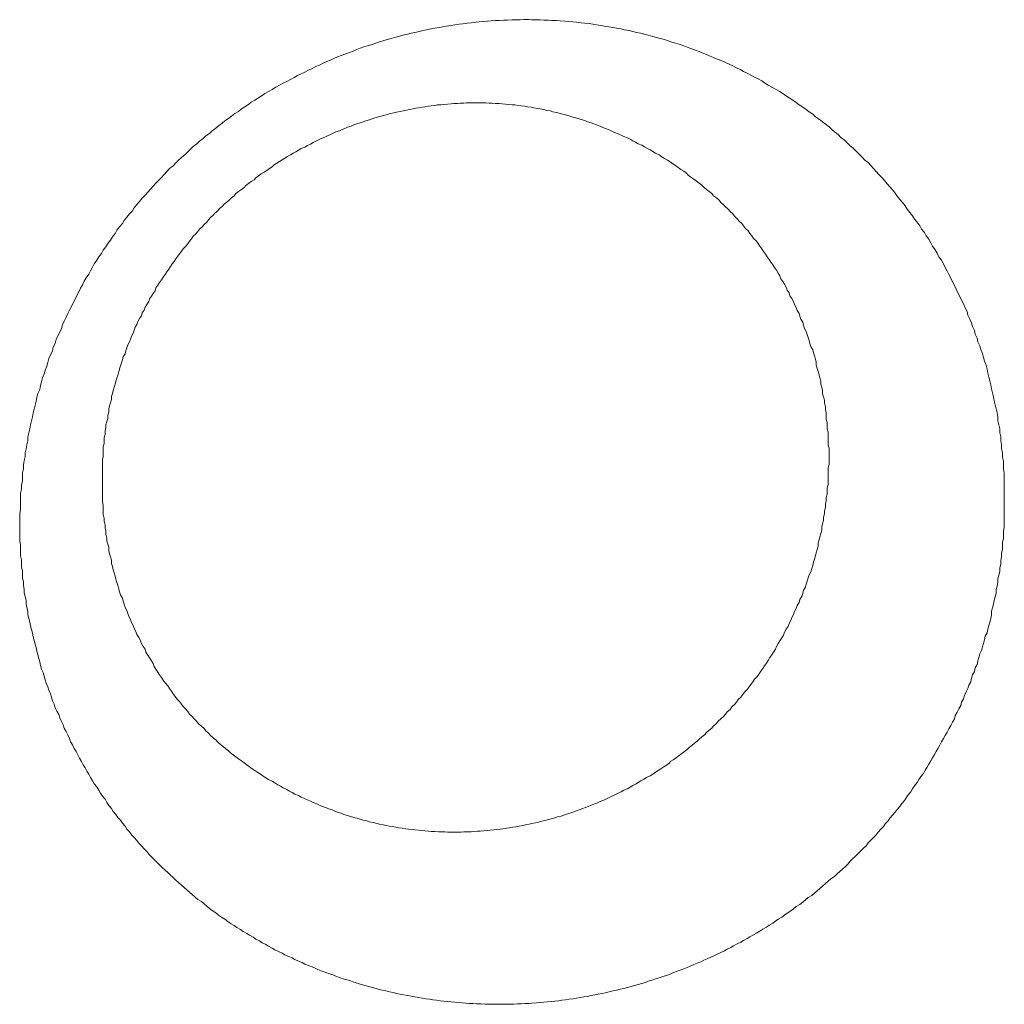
# Model space of a CAD drawing. Header units: millimetres. Extents: x -2274 to 12297, y -16157 to 26321.
# Tile 238 of 256: x -489.6 to -488.52, y -846.06 to -844.98. Entities that reach past the tile are written whole.
import ezdxf

# ---------------------------------------------------------------- set-up
doc = ezdxf.new("R2010")
doc.units = ezdxf.units.MM

msp = doc.modelspace()

# ---------------------------------------------------------------- linework, layer by layer
at = {"color": 253, "lineweight": 13}
for points in [[(-488.5195, -845.5103, 0), (-488.5195, -845.5058, 0), (-488.5195, -845.5013, 0), (-488.5195, -845.4969, 0), (-488.5195, -845.4924, 0), (-488.5195, -845.4879, 0), (-488.5195, -845.4835, 0), (-488.5195, -845.479, 0), (-488.5205, -845.4746, 0), (-488.5205, -845.4701, 0), (-488.5205, -845.4656, 0), (-488.5215, -845.4612, 0), (-488.5215, -845.4567, 0), (-488.5225, -845.4523, 0), (-488.5225, -845.4478, 0), (-488.5235, -845.4434, 0), (-488.5235, -845.439, 0), (-488.5245, -845.4345, 0), (-488.5245, -845.4301, 0), (-488.5255, -845.4257, 0), (-488.5265, -845.4213, 0), (-488.5265, -845.4169, 0), (-488.5275, -845.4124, 0), (-488.5285, -845.408, 0), (-488.5295, -845.4036, 0), (-488.5305, -845.3993, 0), (-488.5315, -845.3949, 0), (-488.5325, -845.3905, 0), (-488.5335, -845.3861, 0), (-488.5345, -845.3818, 0), (-488.5355, -845.3774, 0), (-488.5365, -845.3731, 0), (-488.5375, -845.3688, 0), (-488.5385, -845.3644, 0), (-488.5395, -845.3601, 0), (-488.5415, -845.3558, 0), (-488.5425, -845.3515, 0), (-488.5435, -845.3473, 0), (-488.5455, -845.343, 0), (-488.5465, -845.3387, 0), (-488.5485, -845.3345, 0), (-488.5495, -845.3303, 0), (-488.5515, -845.326, 0), (-488.5525, -845.3218, 0), (-488.5545, -845.3176, 0), (-488.5555, -845.3134, 0), (-488.5575, -845.3093, 0), (-488.5595, -845.3051, 0), (-488.5605, -845.301, 0), (-488.5625, -845.2969, 0), (-488.5645, -845.2927, 0), (-488.5665, -845.2886, 0), (-488.5685, -845.2846, 0), (-488.5705, -845.2805, 0), (-488.5725, -845.2765, 0), (-488.5745, -845.2724, 0), (-488.5765, -845.2684, 0), (-488.5785, -845.2644, 0), (-488.5805, -845.2604, 0), (-488.5825, -845.2565, 0), (-488.5845, -845.2525, 0), (-488.5865, -845.2486, 0), (-488.5885, -845.2447, 0), (-488.5915, -845.2408, 0), (-488.5935, -845.2369, 0), (-488.5955, -845.233, 0), (-488.5985, -845.2292, 0), (-488.6005, -845.2254, 0), (-488.6025, -845.2216, 0), (-488.6055, -845.2178, 0), (-488.6075, -845.2141, 0), (-488.6105, -845.2103, 0), (-488.6125, -845.2066, 0), (-488.6155, -845.2029, 0), (-488.6185, -845.1993, 0), (-488.6205, -845.1956, 0), (-488.6235, -845.192, 0), (-488.6265, -845.1884, 0), (-488.6285, -845.1848, 0), (-488.6315, -845.1812, 0), (-488.6345, -845.1777, 0), (-488.6375, -845.1742, 0), (-488.6395, -845.1707, 0), (-488.6425, -845.1672, 0), (-488.6455, -845.1638, 0), (-488.6485, -845.1604, 0), (-488.6515, -845.157, 0), (-488.6545, -845.1536, 0), (-488.6575, -845.1503, 0), (-488.6605, -845.147, 0), (-488.6635, -845.1437, 0), (-488.6665, -845.1404, 0), (-488.6695, -845.1372, 0), (-488.6735, -845.134, 0), (-488.6765, -845.1308, 0), (-488.6795, -845.1277, 0), (-488.6825, -845.1246, 0), (-488.6855, -845.1215, 0), (-488.6895, -845.1184, 0), (-488.6925, -845.1154, 0), (-488.6955, -845.1124, 0), (-488.6995, -845.1094, 0), (-488.7025, -845.1064, 0), (-488.7065, -845.1035, 0), (-488.7095, -845.1006, 0), (-488.7125, -845.0978, 0), (-488.7165, -845.095, 0), (-488.7195, -845.0922, 0), (-488.7235, -845.0894, 0), (-488.7275, -845.0867, 0), (-488.7305, -845.084, 0), (-488.7345, -845.0813, 0), (-488.7375, -845.0787, 0), (-488.7415, -845.0761, 0), (-488.7455, -845.0735, 0), (-488.7485, -845.0709, 0), (-488.7525, -845.0684, 0), (-488.7565, -845.066, 0), (-488.7605, -845.0635, 0), (-488.7635, -845.0611, 0), (-488.7675, -845.0587, 0), (-488.7715, -845.0564, 0), (-488.7755, -845.0541, 0), (-488.7795, -845.0518, 0), (-488.7835, -845.0495, 0), (-488.7865, -845.0473, 0), (-488.7905, -845.0451, 0), (-488.7945, -845.043, 0), (-488.7985, -845.0409, 0), (-488.8025, -845.0388, 0), (-488.8065, -845.0368, 0), (-488.8105, -845.0348, 0), (-488.8145, -845.0328, 0), (-488.8185, -845.0308, 0), (-488.8225, -845.0289, 0), (-488.8265, -845.0271, 0), (-488.8305, -845.0252, 0), (-488.8355, -845.0234, 0), (-488.8395, -845.0217, 0), (-488.8435, -845.0199, 0), (-488.8475, -845.0182, 0), (-488.8515, -845.0166, 0), (-488.8555, -845.0149, 0), (-488.8595, -845.0134, 0), (-488.8645, -845.0118, 0), (-488.8685, -845.0103, 0), (-488.8725, -845.0088, 0), (-488.8765, -845.0074, 0), (-488.8815, -845.0059, 0), (-488.8855, -845.0046, 0), (-488.8895, -845.0032, 0), (-488.8935, -845.0019, 0), (-488.8985, -845.0007, 0), (-488.9025, -844.9995, 0), (-488.9065, -844.9983, 0), (-488.9115, -844.9971, 0), (-488.9155, -844.996, 0), (-488.9195, -844.9949, 0), (-488.9245, -844.9939, 0), (-488.9285, -844.9929, 0), (-488.9325, -844.9919, 0), (-488.9375, -844.991, 0), (-488.9415, -844.9901, 0), (-488.9465, -844.9893, 0), (-488.9505, -844.9885, 0), (-488.9545, -844.9877, 0), (-488.9595, -844.9869, 0), (-488.9635, -844.9862, 0), (-488.9685, -844.9856, 0), (-488.9725, -844.9849, 0), (-488.9765, -844.9843, 0), (-488.9815, -844.9838, 0), (-488.9855, -844.9833, 0), (-488.9905, -844.9828, 0), (-488.9945, -844.9824, 0), (-488.9995, -844.9819, 0), (-489.0035, -844.9816, 0), (-489.0085, -844.9812, 0), (-489.0125, -844.981, 0), (-489.0175, -844.9807, 0), (-489.0215, -844.9805, 0), (-489.0265, -844.9803, 0), (-489.0305, -844.9801, 0), (-489.0345, -844.98, 0), (-489.0395, -844.98, 0), (-489.0435, -844.9799, 0), (-489.0485, -844.9799, 0), (-489.0525, -844.98, 0), (-489.0575, -844.98, 0), (-489.0615, -844.9802, 0), (-489.0665, -844.9803, 0), (-489.0705, -844.9805, 0), (-489.0755, -844.9807, 0), (-489.0795, -844.981, 0), (-489.0845, -844.9813, 0), (-489.0885, -844.9816, 0), (-489.0935, -844.982, 0), (-489.0975, -844.9824, 0), (-489.1015, -844.9828, 0), (-489.1065, -844.9833, 0), (-489.1105, -844.9838, 0), (-489.1155, -844.9844, 0), (-489.1195, -844.985, 0), (-489.1245, -844.9856, 0), (-489.1285, -844.9863, 0), (-489.1335, -844.987, 0), (-489.1375, -844.9877, 0), (-489.1415, -844.9885, 0), (-489.1465, -844.9893, 0), (-489.1505, -844.9901, 0), (-489.1555, -844.991, 0), (-489.1595, -844.9919, 0), (-489.1635, -844.9929, 0), (-489.1685, -844.9939, 0), (-489.1725, -844.9949, 0), (-489.1765, -844.996, 0), (-489.1815, -844.9971, 0), (-489.1855, -844.9982, 0), (-489.1895, -844.9993, 0), (-489.1945, -845.0005, 0), (-489.1985, -845.0018, 0), (-489.2025, -845.003, 0), (-489.2075, -845.0043, 0), (-489.2115, -845.0057, 0), (-489.2155, -845.0071, 0), (-489.2195, -845.0085, 0), (-489.2245, -845.0099, 0), (-489.2285, -845.0114, 0), (-489.2325, -845.0129, 0), (-489.2365, -845.0144, 0), (-489.2405, -845.016, 0), (-489.2445, -845.0176, 0), (-489.2495, -845.0192, 0), (-489.2535, -845.0209, 0), (-489.2575, -845.0226, 0), (-489.2615, -845.0244, 0), (-489.2655, -845.0261, 0), (-489.2695, -845.0279, 0), (-489.2735, -845.0298, 0), (-489.2775, -845.0316, 0), (-489.2815, -845.0336, 0), (-489.2855, -845.0355, 0), (-489.2895, -845.0375, 0), (-489.2935, -845.0395, 0), (-489.2975, -845.0415, 0), (-489.3015, -845.0435, 0), (-489.3055, -845.0456, 0), (-489.3095, -845.0478, 0), (-489.3135, -845.0499, 0), (-489.3175, -845.0521, 0), (-489.3215, -845.0543, 0), (-489.3255, -845.0566, 0), (-489.3295, -845.0589, 0), (-489.3335, -845.0612, 0), (-489.3365, -845.0635, 0), (-489.3405, -845.0659, 0), (-489.3445, -845.0683, 0), (-489.3485, -845.0707, 0), (-489.3515, -845.0732, 0), (-489.3555, -845.0757, 0), (-489.3595, -845.0782, 0), (-489.3625, -845.0808, 0), (-489.3665, -845.0833, 0), (-489.3705, -845.086, 0), (-489.3735, -845.0886, 0), (-489.3775, -845.0912, 0), (-489.3805, -845.0939, 0), (-489.3845, -845.0967, 0), (-489.3875, -845.0994, 0), (-489.3915, -845.1022, 0), (-489.3945, -845.105, 0), (-489.3985, -845.1078, 0), (-489.4015, -845.1107, 0), (-489.4055, -845.1136, 0), (-489.4085, -845.1165, 0), (-489.4125, -845.1194, 0), (-489.4155, -845.1224, 0), (-489.4185, -845.1253, 0), (-489.4215, -845.1284, 0), (-489.4255, -845.1314, 0), (-489.4285, -845.1345, 0), (-489.4315, -845.1375, 0), (-489.4345, -845.1407, 0), (-489.4385, -845.1438, 0), (-489.4415, -845.147, 0), (-489.4445, -845.1502, 0), (-489.4475, -845.1534, 0), (-489.4505, -845.1566, 0), (-489.4535, -845.1599, 0), (-489.4565, -845.1631, 0), (-489.4595, -845.1664, 0), (-489.4625, -845.1698, 0), (-489.4655, -845.1731, 0), (-489.4685, -845.1765, 0), (-489.4715, -845.1799, 0), (-489.4745, -845.1833, 0), (-489.4775, -845.1868, 0), (-489.4795, -845.1902, 0), (-489.4825, -845.1937, 0), (-489.4855, -845.1972, 0), (-489.4885, -845.2008, 0), (-489.4905, -845.2043, 0), (-489.4935, -845.2079, 0), (-489.4965, -845.2115, 0), (-489.4985, -845.2151, 0), (-489.5015, -845.2187, 0), (-489.5035, -845.2224, 0), (-489.5065, -845.2261, 0), (-489.5085, -845.2297, 0), (-489.5115, -845.2335, 0), (-489.5135, -845.2372, 0), (-489.5165, -845.2409, 0), (-489.5185, -845.2447, 0), (-489.5215, -845.2485, 0), (-489.5235, -845.2523, 0), (-489.5255, -845.2561, 0), (-489.5275, -845.26, 0), (-489.5305, -845.2638, 0), (-489.5325, -845.2677, 0), (-489.5345, -845.2716, 0), (-489.5365, -845.2755, 0), (-489.5385, -845.2795, 0), (-489.5405, -845.2834, 0), (-489.5425, -845.2874, 0), (-489.5445, -845.2914, 0), (-489.5465, -845.2954, 0), (-489.5485, -845.2994, 0), (-489.5505, -845.3034, 0), (-489.5525, -845.3074, 0), (-489.5545, -845.3115, 0), (-489.5565, -845.3156, 0), (-489.5575, -845.3197, 0), (-489.5595, -845.3238, 0), (-489.5615, -845.3279, 0), (-489.5635, -845.332, 0), (-489.5645, -845.3362, 0), (-489.5665, -845.3403, 0), (-489.5675, -845.3445, 0), (-489.5695, -845.3487, 0), (-489.5715, -845.3528, 0), (-489.5725, -845.3571, 0), (-489.5735, -845.3613, 0), (-489.5755, -845.3655, 0), (-489.5765, -845.3697, 0), (-489.5785, -845.374, 0), (-489.5795, -845.3783, 0), (-489.5805, -845.3825, 0), (-489.5815, -845.3868, 0), (-489.5835, -845.3911, 0), (-489.5845, -845.3954, 0), (-489.5855, -845.3997, 0), (-489.5865, -845.404, 0), (-489.5875, -845.4084, 0), (-489.5885, -845.4127, 0), (-489.5895, -845.417, 0), (-489.5905, -845.4214, 0), (-489.5915, -845.4258, 0), (-489.5925, -845.4301, 0), (-489.5935, -845.4345, 0), (-489.5945, -845.4389, 0), (-489.5945, -845.4433, 0), (-489.5955, -845.4477, 0), (-489.5965, -845.4521, 0), (-489.5975, -845.4565, 0), (-489.5975, -845.4609, 0), (-489.5985, -845.4653, 0), (-489.5995, -845.4698, 0), (-489.5995, -845.4742, 0), (-489.6005, -845.4786, 0), (-489.6005, -845.4831, 0), (-489.6005, -845.4875, 0), (-489.6015, -845.492, 0), (-489.6015, -845.4964, 0), (-489.6025, -845.5009, 0), (-489.6025, -845.5053, 0), (-489.6025, -845.5098, 0), (-489.6025, -845.5143, 0), (-489.6025, -845.5187, 0), (-489.6035, -845.5232, 0), (-489.6035, -845.5277, 0), (-489.6035, -845.5321, 0), (-489.6035, -845.5366, 0), (-489.6035, -845.5411, 0), (-489.6035, -845.5456, 0)], [(-489.5125, -845.4709, 0), (-489.5125, -845.4674, 0), (-489.5125, -845.4639, 0), (-489.5115, -845.4604, 0), (-489.5115, -845.4569, 0), (-489.5115, -845.4534, 0), (-489.5115, -845.4499, 0), (-489.5105, -845.4464, 0), (-489.5105, -845.4429, 0), (-489.5105, -845.4395, 0), (-489.5095, -845.436, 0), (-489.5095, -845.4325, 0), (-489.5085, -845.429, 0), (-489.5085, -845.4256, 0), (-489.5075, -845.4221, 0), (-489.5065, -845.4186, 0), (-489.5065, -845.4152, 0), (-489.5055, -845.4117, 0), (-489.5055, -845.4083, 0), (-489.5045, -845.4049, 0), (-489.5035, -845.4014, 0), (-489.5025, -845.398, 0), (-489.5025, -845.3946, 0), (-489.5015, -845.3912, 0), (-489.5005, -845.3878, 0), (-489.4995, -845.3844, 0), (-489.4985, -845.381, 0), (-489.4975, -845.3776, 0), (-489.4965, -845.3743, 0), (-489.4955, -845.3709, 0), (-489.4945, -845.3675, 0), (-489.4935, -845.3642, 0), (-489.4925, -845.3609, 0), (-489.4915, -845.3575, 0), (-489.4905, -845.3542, 0), (-489.4895, -845.3509, 0), (-489.4875, -845.3476, 0), (-489.4865, -845.3443, 0), (-489.4855, -845.341, 0), (-489.4845, -845.3378, 0), (-489.4825, -845.3345, 0), (-489.4815, -845.3313, 0), (-489.4805, -845.3281, 0), (-489.4785, -845.3248, 0), (-489.4775, -845.3216, 0), (-489.4765, -845.3184, 0), (-489.4745, -845.3152, 0), (-489.4735, -845.3121, 0), (-489.4715, -845.3089, 0), (-489.4695, -845.3058, 0), (-489.4685, -845.3026, 0), (-489.4665, -845.2995, 0), (-489.4655, -845.2964, 0), (-489.4635, -845.2933, 0), (-489.4615, -845.2902, 0), (-489.4605, -845.2872, 0), (-489.4585, -845.2841, 0), (-489.4565, -845.2811, 0), (-489.4545, -845.2781, 0), (-489.4535, -845.2751, 0), (-489.4515, -845.2721, 0), (-489.4495, -845.2691, 0), (-489.4475, -845.2661, 0), (-489.4455, -845.2632, 0), (-489.4435, -845.2603, 0), (-489.4415, -845.2574, 0), (-489.4395, -845.2545, 0), (-489.4375, -845.2516, 0), (-489.4355, -845.2487, 0), (-489.4335, -845.2459, 0), (-489.4315, -845.243, 0), (-489.4295, -845.2402, 0), (-489.4275, -845.2374, 0), (-489.4255, -845.2346, 0), (-489.4235, -845.2319, 0), (-489.4205, -845.2291, 0), (-489.4185, -845.2264, 0), (-489.4165, -845.2237, 0), (-489.4145, -845.221, 0), (-489.4125, -845.2183, 0), (-489.4095, -845.2157, 0), (-489.4075, -845.2131, 0), (-489.4055, -845.2104, 0), (-489.4025, -845.2078, 0), (-489.4005, -845.2053, 0), (-489.3975, -845.2027, 0), (-489.3955, -845.2002, 0), (-489.3935, -845.1977, 0), (-489.3905, -845.1952, 0), (-489.3885, -845.1927, 0), (-489.3855, -845.1902, 0), (-489.3835, -845.1878, 0), (-489.3805, -845.1854, 0), (-489.3785, -845.183, 0), (-489.3755, -845.1806, 0), (-489.3725, -845.1783, 0), (-489.3705, -845.1759, 0), (-489.3675, -845.1736, 0), (-489.3655, -845.1713, 0), (-489.3625, -845.1691, 0), (-489.3595, -845.1668, 0), (-489.3565, -845.1646, 0), (-489.3545, -845.1624, 0), (-489.3515, -845.1602, 0), (-489.3485, -845.1581, 0), (-489.3455, -845.156, 0), (-489.3435, -845.1539, 0), (-489.3405, -845.1518, 0), (-489.3375, -845.1497, 0), (-489.3345, -845.1477, 0), (-489.3315, -845.1457, 0), (-489.3285, -845.1437, 0), (-489.3255, -845.1417, 0), (-489.3235, -845.1398, 0), (-489.3205, -845.1379, 0), (-489.3175, -845.136, 0), (-489.3145, -845.1341, 0), (-489.3115, -845.1323, 0), (-489.3085, -845.1305, 0), (-489.3055, -845.1287, 0), (-489.3025, -845.1269, 0), (-489.2995, -845.1252, 0), (-489.2965, -845.1234, 0), (-489.2935, -845.1217, 0), (-489.2895, -845.1201, 0), (-489.2865, -845.1184, 0), (-489.2835, -845.1168, 0), (-489.2805, -845.1152, 0), (-489.2775, -845.1137, 0), (-489.2745, -845.1121, 0), (-489.2715, -845.1106, 0), (-489.2675, -845.1091, 0), (-489.2645, -845.1077, 0), (-489.2615, -845.1062, 0), (-489.2585, -845.1048, 0), (-489.2555, -845.1035, 0), (-489.2515, -845.1021, 0), (-489.2485, -845.1008, 0), (-489.2455, -845.0995, 0), (-489.2425, -845.0982, 0), (-489.2385, -845.097, 0), (-489.2355, -845.0957, 0), (-489.2325, -845.0945, 0), (-489.2285, -845.0934, 0), (-489.2255, -845.0922, 0), (-489.2225, -845.0911, 0), (-489.2185, -845.0901, 0), (-489.2155, -845.089, 0), (-489.2125, -845.088, 0), (-489.2085, -845.087, 0), (-489.2055, -845.086, 0), (-489.2015, -845.0851, 0), (-489.1985, -845.0842, 0), (-489.1955, -845.0833, 0), (-489.1915, -845.0825, 0), (-489.1885, -845.0817, 0), (-489.1845, -845.0809, 0), (-489.1815, -845.0801, 0), (-489.1775, -845.0794, 0), (-489.1745, -845.0787, 0), (-489.1705, -845.078, 0), (-489.1675, -845.0774, 0), (-489.1645, -845.0768, 0), (-489.1605, -845.0762, 0), (-489.1575, -845.0757, 0), (-489.1535, -845.0752, 0), (-489.1505, -845.0747, 0), (-489.1465, -845.0743, 0), (-489.1435, -845.0738, 0), (-489.1395, -845.0735, 0), (-489.1365, -845.0731, 0), (-489.1325, -845.0728, 0), (-489.1285, -845.0725, 0), (-489.1255, -845.0723, 0), (-489.1215, -845.072, 0), (-489.1185, -845.0718, 0), (-489.1145, -845.0717, 0), (-489.1115, -845.0716, 0), (-489.1075, -845.0715, 0), (-489.1045, -845.0714, 0), (-489.1005, -845.0714, 0), (-489.0975, -845.0714, 0), (-489.0935, -845.0715, 0), (-489.0905, -845.0716, 0), (-489.0865, -845.0717, 0), (-489.0835, -845.0718, 0), (-489.0795, -845.072, 0), (-489.0755, -845.0722, 0), (-489.0725, -845.0725, 0), (-489.0685, -845.0728, 0), (-489.0655, -845.0731, 0), (-489.0615, -845.0735, 0), (-489.0585, -845.0738, 0), (-489.0545, -845.0743, 0), (-489.0515, -845.0747, 0), (-489.0475, -845.0752, 0), (-489.0445, -845.0758, 0), (-489.0405, -845.0763, 0), (-489.0375, -845.0769, 0), (-489.0335, -845.0776, 0), (-489.0305, -845.0782, 0), (-489.0265, -845.0789, 0), (-489.0235, -845.0797, 0), (-489.0195, -845.0804, 0), (-489.0165, -845.0812, 0), (-489.0125, -845.0821, 0), (-489.0095, -845.0829, 0), (-489.0055, -845.0838, 0), (-489.0025, -845.0848, 0), (-488.9985, -845.0857, 0), (-488.9955, -845.0867, 0), (-488.9915, -845.0878, 0), (-488.9885, -845.0888, 0), (-488.9855, -845.0899, 0), (-488.9815, -845.091, 0), (-488.9785, -845.0922, 0), (-488.9745, -845.0934, 0), (-488.9715, -845.0946, 0), (-488.9685, -845.0958, 0), (-488.9645, -845.0971, 0), (-488.9615, -845.0984, 0), (-488.9585, -845.0997, 0), (-488.9545, -845.1011, 0), (-488.9515, -845.1025, 0), (-488.9485, -845.1039, 0), (-488.9445, -845.1054, 0), (-488.9415, -845.1069, 0), (-488.9385, -845.1084, 0), (-488.9345, -845.1099, 0), (-488.9315, -845.1115, 0), (-488.9285, -845.1131, 0), (-488.9255, -845.1147, 0), (-488.9225, -845.1164, 0), (-488.9185, -845.1181, 0), (-488.9155, -845.1198, 0), (-488.9125, -845.1215, 0), (-488.9095, -845.1233, 0), (-488.9065, -845.1251, 0), (-488.9035, -845.1269, 0), (-488.8995, -845.1288, 0), (-488.8965, -845.1307, 0), (-488.8935, -845.1326, 0), (-488.8905, -845.1345, 0), (-488.8875, -845.1365, 0), (-488.8845, -845.1384, 0), (-488.8815, -845.1405, 0), (-488.8785, -845.1425, 0), (-488.8755, -845.1446, 0), (-488.8725, -845.1466, 0), (-488.8695, -845.1488, 0), (-488.8675, -845.1509, 0), (-488.8645, -845.1531, 0), (-488.8615, -845.1553, 0), (-488.8585, -845.1575, 0), (-488.8555, -845.1597, 0), (-488.8525, -845.162, 0), (-488.8505, -845.1643, 0), (-488.8475, -845.1666, 0), (-488.8445, -845.169, 0), (-488.8415, -845.1713, 0), (-488.8395, -845.1737, 0), (-488.8365, -845.1761, 0), (-488.8335, -845.1786, 0), (-488.8315, -845.181, 0), (-488.8285, -845.1835, 0), (-488.8265, -845.186, 0), (-488.8235, -845.1885, 0), (-488.8215, -845.1911, 0), (-488.8185, -845.1937, 0), (-488.8165, -845.1963, 0), (-488.8135, -845.1989, 0), (-488.8115, -845.2015, 0), (-488.8085, -845.2042, 0), (-488.8065, -845.2069, 0), (-488.8045, -845.2096, 0), (-488.8015, -845.2123, 0), (-488.7995, -845.2151, 0), (-488.7975, -845.2179, 0), (-488.7955, -845.2207, 0), (-488.7925, -845.2235, 0), (-488.7905, -845.2263, 0), (-488.7885, -845.2292, 0), (-488.7865, -845.232, 0), (-488.7845, -845.2349, 0), (-488.7825, -845.2379, 0), (-488.7805, -845.2408, 0), (-488.7785, -845.2437, 0), (-488.7765, -845.2467, 0), (-488.7745, -845.2497, 0), (-488.7725, -845.2527, 0), (-488.7705, -845.2557, 0), (-488.7685, -845.2588, 0), (-488.7665, -845.2619, 0), (-488.7655, -845.2649, 0), (-488.7635, -845.268, 0), (-488.7615, -845.2711, 0), (-488.7595, -845.2743, 0), (-488.7585, -845.2774, 0), (-488.7565, -845.2806, 0), (-488.7555, -845.2837, 0), (-488.7535, -845.2869, 0), (-488.7515, -845.2901, 0), (-488.7505, -845.2933, 0), (-488.7485, -845.2966, 0), (-488.7475, -845.2998, 0), (-488.7455, -845.3031, 0), (-488.7445, -845.3063, 0), (-488.7435, -845.3096, 0), (-488.7415, -845.3129, 0), (-488.7405, -845.3162, 0), (-488.7395, -845.3196, 0), (-488.7375, -845.3229, 0), (-488.7365, -845.3262, 0), (-488.7355, -845.3296, 0), (-488.7345, -845.3329, 0), (-488.7335, -845.3363, 0), (-488.7325, -845.3397, 0), (-488.7305, -845.3431, 0), (-488.7295, -845.3465, 0), (-488.7285, -845.3499, 0), (-488.7275, -845.3533, 0), (-488.7265, -845.3568, 0), (-488.7265, -845.3602, 0), (-488.7255, -845.3636, 0), (-488.7245, -845.3671, 0), (-488.7235, -845.3706, 0), (-488.7225, -845.374, 0), (-488.7215, -845.3775, 0), (-488.7215, -845.381, 0), (-488.7205, -845.3845, 0), (-488.7195, -845.388, 0), (-488.7195, -845.3915, 0), (-488.7185, -845.395, 0), (-488.7175, -845.3985, 0), (-488.7175, -845.402, 0), (-488.7165, -845.4055, 0), (-488.7165, -845.409, 0), (-488.7155, -845.4126, 0), (-488.7155, -845.4161, 0), (-488.7155, -845.4196, 0), (-488.7145, -845.4232, 0), (-488.7145, -845.4267, 0), (-488.7145, -845.4303, 0), (-488.7135, -845.4338, 0), (-488.7135, -845.4373, 0), (-488.7135, -845.4409, 0), (-488.7135, -845.4444, 0), (-488.7135, -845.448, 0), (-488.7125, -845.4515, 0), (-488.7125, -845.4551, 0), (-488.7125, -845.4586, 0), (-488.7125, -845.4622, 0)], [(-488.7125, -845.4622, 0), (-488.7125, -845.4658, 0), (-488.7125, -845.4695, 0), (-488.7135, -845.4731, 0), (-488.7135, -845.4767, 0), (-488.7135, -845.4804, 0), (-488.7135, -845.484, 0), (-488.7135, -845.4876, 0), (-488.7135, -845.4913, 0), (-488.7145, -845.4949, 0), (-488.7145, -845.4985, 0), (-488.7145, -845.5021, 0), (-488.7155, -845.5058, 0), (-488.7155, -845.5094, 0), (-488.7165, -845.513, 0), (-488.7165, -845.5166, 0), (-488.7175, -845.5202, 0), (-488.7175, -845.5238, 0), (-488.7185, -845.5274, 0), (-488.7185, -845.5309, 0), (-488.7195, -845.5345, 0), (-488.7205, -845.5381, 0), (-488.7205, -845.5417, 0), (-488.7215, -845.5452, 0), (-488.7225, -845.5488, 0), (-488.7235, -845.5523, 0), (-488.7245, -845.5558, 0), (-488.7245, -845.5594, 0), (-488.7255, -845.5629, 0), (-488.7265, -845.5664, 0), (-488.7275, -845.5699, 0), (-488.7285, -845.5734, 0), (-488.7295, -845.5769, 0), (-488.7305, -845.5804, 0), (-488.7315, -845.5838, 0), (-488.7325, -845.5873, 0), (-488.7345, -845.5907, 0), (-488.7355, -845.5942, 0), (-488.7365, -845.5976, 0), (-488.7375, -845.601, 0), (-488.7385, -845.6044, 0), (-488.7405, -845.6078, 0), (-488.7415, -845.6112, 0), (-488.7425, -845.6145, 0), (-488.7445, -845.6179, 0), (-488.7455, -845.6212, 0), (-488.7475, -845.6246, 0), (-488.7485, -845.6279, 0), (-488.7505, -845.6312, 0), (-488.7515, -845.6345, 0), (-488.7535, -845.6377, 0), (-488.7545, -845.641, 0), (-488.7565, -845.6443, 0), (-488.7575, -845.6475, 0), (-488.7595, -845.6507, 0), (-488.7615, -845.6539, 0), (-488.7625, -845.6571, 0), (-488.7645, -845.6602, 0), (-488.7665, -845.6634, 0), (-488.7685, -845.6665, 0), (-488.7705, -845.6696, 0), (-488.7715, -845.6727, 0), (-488.7735, -845.6758, 0), (-488.7755, -845.6789, 0), (-488.7775, -845.6819, 0), (-488.7795, -845.685, 0), (-488.7815, -845.688, 0), (-488.7835, -845.691, 0), (-488.7855, -845.6939, 0), (-488.7875, -845.6969, 0), (-488.7895, -845.6998, 0), (-488.7915, -845.7028, 0), (-488.7945, -845.7057, 0), (-488.7965, -845.7085, 0), (-488.7985, -845.7114, 0), (-488.8005, -845.7142, 0), (-488.8025, -845.7171, 0), (-488.8055, -845.7199, 0), (-488.8075, -845.7226, 0), (-488.8095, -845.7254, 0), (-488.8125, -845.7281, 0), (-488.8145, -845.7309, 0), (-488.8165, -845.7336, 0), (-488.8195, -845.7362, 0), (-488.8215, -845.7389, 0), (-488.8245, -845.7415, 0), (-488.8265, -845.7441, 0), (-488.8285, -845.7467, 0), (-488.8315, -845.7493, 0), (-488.8345, -845.7519, 0), (-488.8365, -845.7544, 0), (-488.8395, -845.7569, 0), (-488.8415, -845.7594, 0), (-488.8445, -845.7618, 0), (-488.8475, -845.7643, 0), (-488.8495, -845.7667, 0), (-488.8525, -845.7691, 0), (-488.8555, -845.7715, 0), (-488.8575, -845.7738, 0), (-488.8605, -845.7761, 0), (-488.8635, -845.7784, 0), (-488.8665, -845.7807, 0), (-488.8685, -845.7829, 0), (-488.8715, -845.7852, 0), (-488.8745, -845.7874, 0), (-488.8775, -845.7896, 0), (-488.8805, -845.7917, 0), (-488.8835, -845.7938, 0), (-488.8865, -845.7959, 0), (-488.8885, -845.798, 0), (-488.8915, -845.8001, 0), (-488.8945, -845.8021, 0), (-488.8975, -845.8041, 0), (-488.9005, -845.8061, 0), (-488.9035, -845.808, 0), (-488.9065, -845.81, 0), (-488.9095, -845.8119, 0), (-488.9135, -845.8138, 0), (-488.9165, -845.8156, 0), (-488.9195, -845.8174, 0), (-488.9225, -845.8192, 0), (-488.9255, -845.821, 0), (-488.9285, -845.8227, 0), (-488.9315, -845.8244, 0), (-488.9345, -845.8261, 0), (-488.9385, -845.8278, 0), (-488.9415, -845.8294, 0), (-488.9445, -845.831, 0), (-488.9475, -845.8326, 0), (-488.9515, -845.8342, 0), (-488.9545, -845.8357, 0), (-488.9575, -845.8372, 0), (-488.9605, -845.8387, 0), (-488.9645, -845.8401, 0), (-488.9675, -845.8415, 0), (-488.9705, -845.8429, 0), (-488.9745, -845.8442, 0), (-488.9775, -845.8456, 0), (-488.9805, -845.8469, 0), (-488.9845, -845.8481, 0), (-488.9875, -845.8494, 0), (-488.9905, -845.8506, 0), (-488.9945, -845.8518, 0), (-488.9975, -845.8529, 0), (-489.0015, -845.854, 0), (-489.0045, -845.8551, 0), (-489.0075, -845.8562, 0), (-489.0115, -845.8572, 0), (-489.0145, -845.8582, 0), (-489.0185, -845.8592, 0), (-489.0215, -845.8601, 0), (-489.0255, -845.8611, 0), (-489.0285, -845.8619, 0), (-489.0325, -845.8628, 0), (-489.0355, -845.8636, 0), (-489.0395, -845.8644, 0), (-489.0425, -845.8652, 0), (-489.0465, -845.8659, 0), (-489.0495, -845.8666, 0), (-489.0535, -845.8673, 0), (-489.0565, -845.8679, 0), (-489.0605, -845.8685, 0), (-489.0645, -845.8691, 0), (-489.0675, -845.8696, 0), (-489.0715, -845.8701, 0), (-489.0745, -845.8706, 0), (-489.0785, -845.871, 0), (-489.0815, -845.8715, 0), (-489.0855, -845.8718, 0), (-489.0885, -845.8722, 0), (-489.0925, -845.8725, 0), (-489.0965, -845.8728, 0), (-489.0995, -845.873, 0), (-489.1035, -845.8733, 0), (-489.1065, -845.8734, 0), (-489.1105, -845.8736, 0), (-489.1145, -845.8737, 0), (-489.1175, -845.8738, 0), (-489.1215, -845.8739, 0), (-489.1245, -845.8739, 0), (-489.1285, -845.8739, 0), (-489.1325, -845.8738, 0), (-489.1355, -845.8737, 0), (-489.1395, -845.8736, 0), (-489.1425, -845.8735, 0), (-489.1465, -845.8733, 0), (-489.1505, -845.8731, 0), (-489.1535, -845.8728, 0), (-489.1575, -845.8726, 0), (-489.1605, -845.8722, 0), (-489.1645, -845.8719, 0), (-489.1685, -845.8715, 0), (-489.1715, -845.8711, 0), (-489.1755, -845.8706, 0), (-489.1785, -845.8702, 0), (-489.1825, -845.8696, 0), (-489.1865, -845.8691, 0), (-489.1895, -845.8685, 0), (-489.1935, -845.8678, 0), (-489.1965, -845.8672, 0), (-489.2005, -845.8665, 0), (-489.2035, -845.8658, 0), (-489.2075, -845.865, 0), (-489.2115, -845.8642, 0), (-489.2145, -845.8634, 0), (-489.2185, -845.8625, 0), (-489.2215, -845.8616, 0), (-489.2255, -845.8607, 0), (-489.2285, -845.8597, 0), (-489.2325, -845.8587, 0), (-489.2355, -845.8577, 0), (-489.2395, -845.8566, 0), (-489.2425, -845.8555, 0), (-489.2465, -845.8544, 0), (-489.2495, -845.8532, 0), (-489.2535, -845.852, 0), (-489.2565, -845.8508, 0), (-489.2595, -845.8495, 0), (-489.2635, -845.8483, 0), (-489.2665, -845.8469, 0), (-489.2705, -845.8456, 0), (-489.2735, -845.8442, 0), (-489.2765, -845.8428, 0), (-489.2805, -845.8413, 0), (-489.2835, -845.8399, 0), (-489.2865, -845.8384, 0), (-489.2905, -845.8368, 0), (-489.2935, -845.8353, 0), (-489.2965, -845.8337, 0), (-489.3005, -845.832, 0), (-489.3035, -845.8304, 0), (-489.3065, -845.8287, 0), (-489.3095, -845.827, 0), (-489.3135, -845.8252, 0), (-489.3165, -845.8235, 0), (-489.3195, -845.8217, 0), (-489.3225, -845.8198, 0), (-489.3255, -845.818, 0), (-489.3295, -845.8161, 0), (-489.3325, -845.8142, 0), (-489.3355, -845.8122, 0), (-489.3385, -845.8102, 0), (-489.3415, -845.8082, 0), (-489.3445, -845.8062, 0), (-489.3475, -845.8041, 0), (-489.3505, -845.8021, 0), (-489.3535, -845.7999, 0), (-489.3565, -845.7978, 0), (-489.3595, -845.7956, 0), (-489.3625, -845.7934, 0), (-489.3655, -845.7912, 0), (-489.3685, -845.789, 0), (-489.3715, -845.7867, 0), (-489.3735, -845.7844, 0), (-489.3765, -845.7821, 0), (-489.3795, -845.7797, 0), (-489.3825, -845.7773, 0), (-489.3855, -845.7749, 0), (-489.3875, -845.7725, 0), (-489.3905, -845.77, 0), (-489.3935, -845.7675, 0), (-489.3955, -845.765, 0), (-489.3985, -845.7625, 0), (-489.4005, -845.7599, 0), (-489.4035, -845.7574, 0), (-489.4065, -845.7547, 0), (-489.4085, -845.7521, 0), (-489.4115, -845.7494, 0), (-489.4135, -845.7468, 0), (-489.4165, -845.7441, 0), (-489.4185, -845.7413, 0), (-489.4205, -845.7386, 0), (-489.4235, -845.7358, 0), (-489.4255, -845.733, 0), (-489.4275, -845.7302, 0), (-489.4305, -845.7273, 0), (-489.4325, -845.7245, 0), (-489.4345, -845.7216, 0), (-489.4365, -845.7187, 0), (-489.4385, -845.7157, 0), (-489.4405, -845.7128, 0), (-489.4435, -845.7098, 0), (-489.4455, -845.7068, 0), (-489.4475, -845.7038, 0), (-489.4495, -845.7008, 0), (-489.4515, -845.6978, 0), (-489.4535, -845.6947, 0), (-489.4555, -845.6916, 0), (-489.4565, -845.6885, 0), (-489.4585, -845.6854, 0), (-489.4605, -845.6822, 0), (-489.4625, -845.6791, 0), (-489.4645, -845.6759, 0), (-489.4655, -845.6727, 0), (-489.4675, -845.6695, 0), (-489.4695, -845.6663, 0), (-489.4705, -845.6631, 0), (-489.4725, -845.6598, 0), (-489.4745, -845.6566, 0), (-489.4755, -845.6533, 0), (-489.4775, -845.65, 0), (-489.4785, -845.6467, 0), (-489.4805, -845.6434, 0), (-489.4815, -845.64, 0), (-489.4835, -845.6367, 0), (-489.4845, -845.6333, 0), (-489.4855, -845.63, 0), (-489.4875, -845.6266, 0), (-489.4885, -845.6232, 0), (-489.4895, -845.6198, 0), (-489.4905, -845.6164, 0), (-489.4925, -845.6129, 0), (-489.4935, -845.6095, 0), (-489.4945, -845.6061, 0), (-489.4955, -845.6026, 0), (-489.4965, -845.5991, 0), (-489.4975, -845.5957, 0), (-489.4985, -845.5922, 0), (-489.4995, -845.5887, 0), (-489.5005, -845.5852, 0), (-489.5015, -845.5817, 0), (-489.5025, -845.5782, 0), (-489.5025, -845.5747, 0), (-489.5035, -845.5711, 0), (-489.5045, -845.5676, 0), (-489.5055, -845.5641, 0), (-489.5055, -845.5605, 0), (-489.5065, -845.557, 0), (-489.5075, -845.5534, 0), (-489.5075, -845.5499, 0), (-489.5085, -845.5463, 0), (-489.5085, -845.5427, 0), (-489.5095, -845.5392, 0), (-489.5095, -845.5356, 0), (-489.5105, -845.532, 0), (-489.5105, -845.5284, 0), (-489.5115, -845.5248, 0), (-489.5115, -845.5213, 0), (-489.5115, -845.5177, 0), (-489.5115, -845.5141, 0), (-489.5125, -845.5105, 0), (-489.5125, -845.5069, 0), (-489.5125, -845.5033, 0), (-489.5125, -845.4997, 0), (-489.5125, -845.4961, 0), (-489.5125, -845.4925, 0), (-489.5125, -845.4889, 0), (-489.5125, -845.4853, 0), (-489.5125, -845.4817, 0), (-489.5125, -845.4781, 0), (-489.5125, -845.4745, 0), (-489.5125, -845.4709, 0)], [(-489.6035, -845.5456, 0), (-489.6035, -845.5496, 0), (-489.6035, -845.5537, 0), (-489.6025, -845.5578, 0), (-489.6025, -845.5618, 0), (-489.6025, -845.5659, 0), (-489.6025, -845.57, 0), (-489.6015, -845.5741, 0), (-489.6015, -845.5781, 0), (-489.6015, -845.5822, 0), (-489.6005, -845.5863, 0), (-489.6005, -845.5903, 0), (-489.6005, -845.5944, 0), (-489.5995, -845.5985, 0), (-489.5995, -845.6025, 0), (-489.5985, -845.6066, 0), (-489.5985, -845.6106, 0), (-489.5975, -845.6147, 0), (-489.5965, -845.6187, 0), (-489.5965, -845.6228, 0), (-489.5955, -845.6268, 0), (-489.5945, -845.6308, 0), (-489.5945, -845.6348, 0), (-489.5935, -845.6389, 0), (-489.5925, -845.6429, 0), (-489.5915, -845.6469, 0), (-489.5905, -845.6509, 0), (-489.5895, -845.6549, 0), (-489.5885, -845.6589, 0), (-489.5875, -845.6629, 0), (-489.5865, -845.6669, 0), (-489.5855, -845.6708, 0), (-489.5845, -845.6748, 0), (-489.5835, -845.6787, 0), (-489.5825, -845.6827, 0), (-489.5815, -845.6866, 0), (-489.5805, -845.6906, 0), (-489.5795, -845.6945, 0), (-489.5775, -845.6984, 0), (-489.5765, -845.7023, 0), (-489.5755, -845.7062, 0), (-489.5745, -845.7101, 0), (-489.5725, -845.714, 0), (-489.5715, -845.7178, 0), (-489.5695, -845.7217, 0), (-489.5685, -845.7255, 0), (-489.5675, -845.7294, 0), (-489.5655, -845.7332, 0), (-489.5645, -845.737, 0), (-489.5625, -845.7408, 0), (-489.5605, -845.7446, 0), (-489.5595, -845.7483, 0), (-489.5575, -845.7521, 0), (-489.5555, -845.7558, 0), (-489.5545, -845.7596, 0), (-489.5525, -845.7633, 0), (-489.5505, -845.767, 0), (-489.5485, -845.7707, 0), (-489.5475, -845.7744, 0), (-489.5455, -845.778, 0), (-489.5435, -845.7817, 0), (-489.5415, -845.7853, 0), (-489.5395, -845.7889, 0), (-489.5375, -845.7925, 0), (-489.5355, -845.7961, 0), (-489.5335, -845.7997, 0), (-489.5315, -845.8033, 0), (-489.5295, -845.8068, 0), (-489.5275, -845.8103, 0), (-489.5255, -845.8138, 0), (-489.5235, -845.8173, 0), (-489.5215, -845.8208, 0), (-489.5185, -845.8242, 0), (-489.5165, -845.8277, 0), (-489.5145, -845.8311, 0), (-489.5125, -845.8345, 0), (-489.5095, -845.8378, 0), (-489.5075, -845.8412, 0), (-489.5055, -845.8445, 0), (-489.5025, -845.8478, 0), (-489.5005, -845.8511, 0), (-489.4975, -845.8544, 0), (-489.4955, -845.8577, 0), (-489.4925, -845.8609, 0), (-489.4905, -845.8641, 0), (-489.4875, -845.8673, 0), (-489.4855, -845.8705, 0), (-489.4825, -845.8737, 0), (-489.4805, -845.8768, 0), (-489.4775, -845.8799, 0), (-489.4745, -845.883, 0), (-489.4725, -845.8861, 0), (-489.4695, -845.8891, 0), (-489.4665, -845.8921, 0), (-489.4635, -845.8952, 0), (-489.4615, -845.8981, 0), (-489.4585, -845.9011, 0), (-489.4555, -845.904, 0), (-489.4525, -845.907, 0), (-489.4495, -845.9098, 0), (-489.4465, -845.9127, 0), (-489.4435, -845.9156, 0), (-489.4405, -845.9184, 0), (-489.4375, -845.9212, 0), (-489.4345, -845.924, 0), (-489.4315, -845.9267, 0), (-489.4285, -845.9294, 0), (-489.4255, -845.9322, 0), (-489.4225, -845.9348, 0), (-489.4195, -845.9375, 0), (-489.4165, -845.9401, 0), (-489.4135, -845.9427, 0), (-489.4105, -845.9453, 0), (-489.4075, -845.9479, 0), (-489.4035, -845.9504, 0), (-489.4005, -845.9529, 0), (-489.3975, -845.9554, 0), (-489.3945, -845.9579, 0), (-489.3915, -845.9603, 0), (-489.3875, -845.9627, 0), (-489.3845, -845.9651, 0), (-489.3815, -845.9674, 0), (-489.3775, -845.9698, 0), (-489.3745, -845.9721, 0), (-489.3715, -845.9743, 0), (-489.3675, -845.9766, 0), (-489.3645, -845.9788, 0), (-489.3605, -845.981, 0), (-489.3575, -845.9832, 0), (-489.3535, -845.9853, 0), (-489.3505, -845.9874, 0), (-489.3465, -845.9895, 0), (-489.3435, -845.9916, 0), (-489.3395, -845.9936, 0), (-489.3365, -845.9956, 0), (-489.3325, -845.9976, 0), (-489.3295, -845.9995, 0), (-489.3255, -846.0014, 0), (-489.3225, -846.0033, 0), (-489.3185, -846.0052, 0), (-489.3145, -846.007, 0), (-489.3115, -846.0088, 0), (-489.3075, -846.0106, 0), (-489.3035, -846.0124, 0), (-489.3005, -846.0141, 0), (-489.2965, -846.0158, 0), (-489.2925, -846.0174, 0), (-489.2895, -846.0191, 0), (-489.2855, -846.0207, 0), (-489.2815, -846.0223, 0), (-489.2775, -846.0238, 0), (-489.2745, -846.0253, 0), (-489.2705, -846.0268, 0), (-489.2665, -846.0283, 0), (-489.2625, -846.0297, 0), (-489.2585, -846.0311, 0), (-489.2555, -846.0325, 0), (-489.2515, -846.0338, 0), (-489.2475, -846.0352, 0), (-489.2435, -846.0364, 0), (-489.2395, -846.0377, 0), (-489.2355, -846.0389, 0), (-489.2315, -846.0401, 0), (-489.2285, -846.0413, 0), (-489.2245, -846.0424, 0), (-489.2205, -846.0435, 0), (-489.2165, -846.0446, 0), (-489.2125, -846.0457, 0), (-489.2085, -846.0467, 0), (-489.2045, -846.0477, 0), (-489.2005, -846.0486, 0), (-489.1965, -846.0496, 0), (-489.1925, -846.0505, 0), (-489.1885, -846.0513, 0), (-489.1845, -846.0522, 0), (-489.1805, -846.053, 0), (-489.1765, -846.0537, 0), (-489.1725, -846.0545, 0), (-489.1685, -846.0552, 0), (-489.1645, -846.0559, 0), (-489.1605, -846.0566, 0), (-489.1565, -846.0572, 0), (-489.1525, -846.0578, 0), (-489.1485, -846.0583, 0), (-489.1445, -846.0589, 0), (-489.1405, -846.0594, 0), (-489.1365, -846.0599, 0), (-489.1325, -846.0603, 0), (-489.1285, -846.0607, 0), (-489.1245, -846.0611, 0), (-489.1205, -846.0615, 0), (-489.1165, -846.0618, 0), (-489.1125, -846.0621, 0), (-489.1085, -846.0623, 0), (-489.1045, -846.0626, 0), (-489.1005, -846.0628, 0), (-489.0955, -846.0629, 0), (-489.0915, -846.0631, 0), (-489.0875, -846.0632, 0), (-489.0835, -846.0633, 0), (-489.0795, -846.0633, 0), (-489.0755, -846.0633, 0), (-489.0715, -846.0633, 0), (-489.0675, -846.0633, 0), (-489.0635, -846.0632, 0), (-489.0595, -846.0631, 0), (-489.0555, -846.063, 0), (-489.0515, -846.0628, 0), (-489.0475, -846.0626, 0), (-489.0435, -846.0624, 0), (-489.0395, -846.0621, 0), (-489.0345, -846.0618, 0), (-489.0305, -846.0615, 0), (-489.0265, -846.0611, 0), (-489.0225, -846.0608, 0), (-489.0185, -846.0604, 0), (-489.0145, -846.0599, 0), (-489.0105, -846.0594, 0), (-489.0065, -846.0589, 0), (-489.0025, -846.0584, 0), (-488.9985, -846.0578, 0), (-488.9945, -846.0572, 0), (-488.9905, -846.0566, 0), (-488.9865, -846.056, 0), (-488.9825, -846.0553, 0), (-488.9785, -846.0546, 0), (-488.9745, -846.0538, 0), (-488.9705, -846.0531, 0), (-488.9665, -846.0523, 0), (-488.9625, -846.0514, 0), (-488.9585, -846.0506, 0), (-488.9545, -846.0497, 0), (-488.9505, -846.0487, 0), (-488.9465, -846.0478, 0), (-488.9425, -846.0468, 0), (-488.9385, -846.0458, 0), (-488.9345, -846.0448, 0), (-488.9305, -846.0437, 0), (-488.9265, -846.0426, 0), (-488.9225, -846.0415, 0), (-488.9185, -846.0404, 0), (-488.9145, -846.0392, 0), (-488.9115, -846.038, 0), (-488.9075, -846.0367, 0), (-488.9035, -846.0355, 0), (-488.8995, -846.0342, 0), (-488.8955, -846.0329, 0), (-488.8915, -846.0315, 0), (-488.8875, -846.0301, 0), (-488.8845, -846.0287, 0), (-488.8805, -846.0273, 0), (-488.8765, -846.0259, 0), (-488.8725, -846.0244, 0), (-488.8685, -846.0229, 0), (-488.8655, -846.0213, 0), (-488.8615, -846.0197, 0), (-488.8575, -846.0182, 0), (-488.8535, -846.0165, 0), (-488.8505, -846.0149, 0), (-488.8465, -846.0132, 0), (-488.8425, -846.0115, 0), (-488.8385, -846.0098, 0), (-488.8355, -846.008, 0), (-488.8315, -846.0062, 0), (-488.8275, -846.0044, 0), (-488.8245, -846.0026, 0), (-488.8205, -846.0007, 0), (-488.8175, -845.9989, 0), (-488.8135, -845.9969, 0), (-488.8095, -845.995, 0), (-488.8065, -845.993, 0), (-488.8025, -845.991, 0), (-488.7995, -845.989, 0), (-488.7955, -845.987, 0), (-488.7925, -845.9849, 0), (-488.7885, -845.9828, 0), (-488.7855, -845.9807, 0), (-488.7815, -845.9786, 0), (-488.7785, -845.9764, 0), (-488.7745, -845.9742, 0), (-488.7715, -845.972, 0), (-488.7685, -845.9697, 0), (-488.7645, -845.9675, 0), (-488.7615, -845.9652, 0), (-488.7585, -845.9629, 0), (-488.7545, -845.9605, 0), (-488.7515, -845.9582, 0), (-488.7485, -845.9558, 0), (-488.7445, -845.9534, 0), (-488.7415, -845.9509, 0), (-488.7385, -845.9485, 0), (-488.7355, -845.946, 0), (-488.7315, -845.9435, 0), (-488.7285, -845.941, 0), (-488.7255, -845.9384, 0), (-488.7225, -845.9358, 0), (-488.7195, -845.9332, 0), (-488.7165, -845.9306, 0), (-488.7135, -845.928, 0), (-488.7105, -845.9253, 0), (-488.7065, -845.9226, 0), (-488.7035, -845.9199, 0), (-488.7005, -845.9172, 0), (-488.6975, -845.9145, 0), (-488.6945, -845.9117, 0), (-488.6915, -845.9089, 0), (-488.6895, -845.9061, 0), (-488.6865, -845.9033, 0), (-488.6835, -845.9004, 0), (-488.6805, -845.8975, 0), (-488.6775, -845.8946, 0), (-488.6745, -845.8917, 0), (-488.6715, -845.8888, 0), (-488.6695, -845.8858, 0), (-488.6665, -845.8829, 0), (-488.6635, -845.8799, 0), (-488.6605, -845.8769, 0), (-488.6585, -845.8738, 0), (-488.6555, -845.8708, 0), (-488.6525, -845.8677, 0), (-488.6505, -845.8646, 0), (-488.6475, -845.8615, 0), (-488.6455, -845.8584, 0), (-488.6425, -845.8552, 0), (-488.6395, -845.8521, 0), (-488.6375, -845.8489, 0), (-488.6345, -845.8457, 0), (-488.6325, -845.8425, 0), (-488.6295, -845.8392, 0), (-488.6275, -845.836, 0), (-488.6255, -845.8327, 0), (-488.6225, -845.8294, 0), (-488.6205, -845.8261, 0), (-488.6185, -845.8228, 0), (-488.6155, -845.8194, 0), (-488.6135, -845.8161, 0), (-488.6115, -845.8127, 0), (-488.6085, -845.8093, 0), (-488.6065, -845.8059, 0), (-488.6045, -845.8025, 0), (-488.6025, -845.799, 0), (-488.6005, -845.7956, 0), (-488.5985, -845.7921, 0), (-488.5965, -845.7886, 0), (-488.5945, -845.7851, 0), (-488.5925, -845.7816, 0), (-488.5905, -845.7781, 0), (-488.5885, -845.7745, 0), (-488.5865, -845.771, 0), (-488.5845, -845.7674, 0), (-488.5825, -845.7638, 0), (-488.5805, -845.7602, 0), (-488.5785, -845.7566, 0), (-488.5765, -845.753, 0), (-488.5745, -845.7493, 0), (-488.5735, -845.7457, 0), (-488.5715, -845.742, 0), (-488.5695, -845.7383, 0), (-488.5675, -845.7346, 0), (-488.5665, -845.7309, 0), (-488.5645, -845.7272, 0), (-488.5635, -845.7235, 0), (-488.5615, -845.7197, 0), (-488.5595, -845.716, 0), (-488.5585, -845.7122, 0), (-488.5565, -845.7084, 0), (-488.5555, -845.7046, 0), (-488.5545, -845.7008, 0), (-488.5525, -845.697, 0), (-488.5515, -845.6932, 0), (-488.5495, -845.6894, 0), (-488.5485, -845.6855, 0), (-488.5475, -845.6817, 0), (-488.5465, -845.6778, 0), (-488.5445, -845.674, 0), (-488.5435, -845.6701, 0), (-488.5425, -845.6662, 0), (-488.5415, -845.6623, 0), (-488.5405, -845.6584, 0), (-488.5385, -845.6545, 0), (-488.5375, -845.6506, 0), (-488.5365, -845.6467, 0), (-488.5355, -845.6428, 0), (-488.5345, -845.6388, 0), (-488.5335, -845.6349, 0), (-488.5335, -845.6309, 0), (-488.5325, -845.627, 0), (-488.5315, -845.623, 0), (-488.5305, -845.619, 0), (-488.5295, -845.6151, 0), (-488.5285, -845.6111, 0), (-488.5285, -845.6071, 0), (-488.5275, -845.6031, 0), (-488.5265, -845.5991, 0), (-488.5265, -845.5951, 0), (-488.5255, -845.5911, 0), (-488.5245, -845.5871, 0), (-488.5245, -845.5831, 0), (-488.5235, -845.579, 0), (-488.5235, -845.575, 0), (-488.5225, -845.571, 0), (-488.5225, -845.567, 0), (-488.5215, -845.5629, 0), (-488.5215, -845.5589, 0), (-488.5215, -845.5548, 0), (-488.5205, -845.5508, 0), (-488.5205, -845.5468, 0), (-488.5205, -845.5427, 0), (-488.5195, -845.5387, 0), (-488.5195, -845.5346, 0), (-488.5195, -845.5306, 0), (-488.5195, -845.5265, 0), (-488.5195, -845.5224, 0), (-488.5195, -845.5184, 0), (-488.5195, -845.5143, 0), (-488.5195, -845.5103, 0)]]:
    msp.add_polyline3d(points, dxfattribs=at)

doc.saveas('drawing.dxf')
